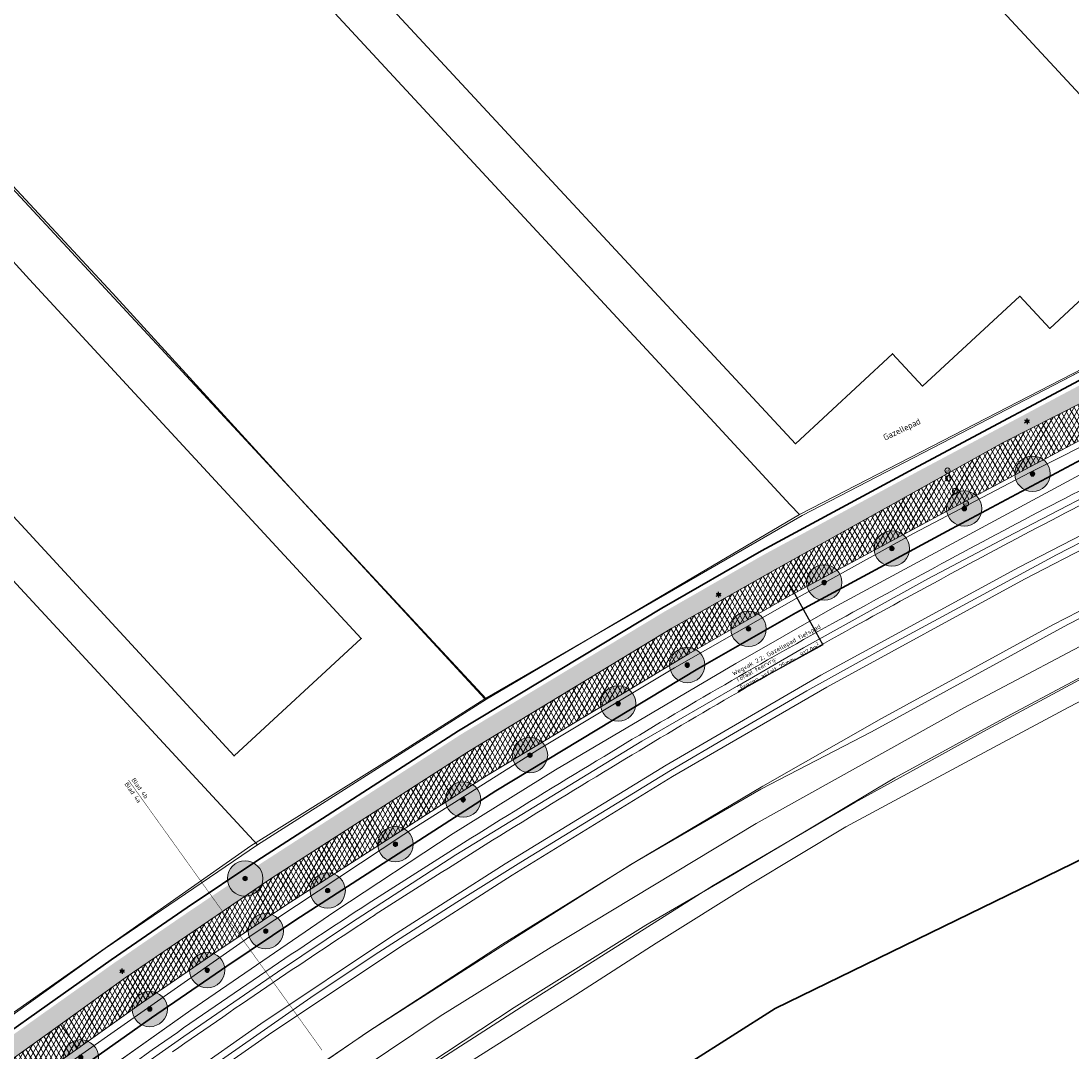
# Model space of a CAD drawing. Header units: millimetres. Extents: x 162876 to 168130, y 402614 to 405602.
# Tile 28 of 256: x 164246 to 164365, y 403317 to 403433. Entities that reach past the tile are written whole.
import ezdxf
from ezdxf import colors
from ezdxf.entities.mleader import LeaderData, LeaderLine
from ezdxf.enums import TextEntityAlignment as Align
from ezdxf.math import Vec2, Vec3

# ---------------------------------------------------------------- set-up
doc = ezdxf.new("R2010")
doc.units = ezdxf.units.MM
doc.linetypes.add('X-CA190022.004-UO-TXT_Tekst 1op200_v0.1$0$AL-TEKENBLADGRENS', pattern=[11.5, 2.5, -1.5, 1, -1.5, 1, -1.5, 2.5])
for name, color, linetype, lineweight in [('X-CA190022.004-UO-BGT_Ondergrond$0$GE_201_SHDHek_Lijn_GEM', 253, 'X-CA190022.004-UO-BGT_Ondergrond$0$Hekwerk', 9), ('X-CA190022.004-UO-BGT_Ondergrond$0$GE_244_Taludlijn_Lijn_GEM', 253, 'Continuous', 9), ('X-CA190022.004-UO-BGT_Ondergrond$0$GE_251_SPRTrein_as_Lijn_GEM', 253, 'Continuous', 9), ('X-CA190022.004-UO-BGT_Ondergrond$0$GE_316_WGDFietspad_Vlak_GEM', 253, 'Continuous', 9), ('X-CA190022.004-UO-BGT_Ondergrond$0$GE_367_OWGBerm_groenvoorziening_grasenk_GEM', 253, 'Continuous', 9), ('X-CA190022.004-UO-BGT_Ondergrond$0$GE_401_OTDErf_Vlak_GEM', 253, 'Continuous', 9), ('X-CA190022.004-UO-BGT_Ondergrond$0$GE_421_OTDHalfverhard_gravel_Vlak_GEM', 253, 'Continuous', 9), ('X-CA190022.004-UO-BGT_Ondergrond$0$GE_504_WTDWaterloop_sloot_Vlak_GEM', 253, 'Continuous', 9), ('X-CA190022.004-UO-BGT_Ondergrond$0$GE_541_OWTOever_slootkant_Vlak_GEM', 253, 'Continuous', 9), ('X-CA190022.004-UO-BGT_Ondergrond$0$GE_601_PNDgrondvlakpand_Vlak_MV_GEM', 34, 'Continuous', 35), ('X-CA190022.004-UO-BGT_Ondergrond$0$GE_861_PALLichtmast_Punt_GEM', 202, 'Continuous', 25), ('X-CA190022.004-UO-GZM_Werkgrens$0$N-WE-KG-GRENS_SYSTEEMGRENS-G', 7, 'X-CA190022.004-UO-GZM_Werkgrens$0$KG-OG', 35), ('X-CA190022.004-UO-KAD_Percelen$0$B-WE-KG-GRENS_PERCEEL-GV', 150, 'Continuous', 9), ('X-CA190022.004-UO-OPB_Opbreek_v0.1$0$B-WE-VW-AFSLUITPAAL-S', 7, 'Continuous', 25), ('X-CA190022.004-UO-OPB_Opbreek_v0.1$0$X-XX-AL-T25- LEADER ASFALT', 7, 'Continuous', 25), ('X-CA190022.004-UO-TXT_Tekst 1op200_v0.1$0$BLADEN', 7, 'Continuous', 25), ('X-CA190022.004-UO-TXT_Tekst 1op200_v0.1$0$X-XX-AL-T35', 7, 'Continuous', 35), ('X-CA190022.004-UO-TXT_Tekst 1op200_v0.1$0$X-XX-AL-TEKENBLADGRENS-G', 7, 'X-CA190022.004-UO-TXT_Tekst 1op200_v0.1$0$AL-TEKENBLADGRENS', 35)]:
    doc.layers.add(name, color=color, linetype=linetype, lineweight=lineweight)
doc.layers.add('X-CA190022.004-UO-DWM_Beplanting_v0.1$0$B-WE-GR-BOOM-S AFKOMSTIG UIT BOMENBESTAND GEMEENTE', color=252, linetype='Continuous')
doc.layers.add('X-CA190022.004-UO-OPB_Opbreek_v0.1$0$V-WE-GR-GRAS-V', color=7, linetype='Continuous', lineweight=18, true_color=0x67a552, transparency=0.5)
doc.layers.add('X-CA190022.004-UO-OPB_Opbreek_v0.1$0$V-WE-VH-VERHARDING_ASFALT-A-200 DEKLAAG FREZEN', color=32, linetype='Continuous', lineweight=18, transparency=0.5)
doc.styles.add('X-CA190022.004-UO-BGT_Ondergrond$0$NLCS-ISO', font='NLCS-ISO.ttf')
doc.styles.add('X-CA190022.004-UO-OPB_Opbreek_v0.1$0$NLCS-ISO', font='NLCS-ISO.ttf')
doc.styles.add('X-CA190022.004-UO-OPB_Opbreek_v0.1$0$NLCS-ISO-M200-T25', font='NLCS-ISO.ttf', dxfattribs={"height": 0.5})
doc.styles.add('X-CA190022.004-UO-TXT_Tekst 1op200_v0.1$0$NLCS-ISO-M200-T25', font='NLCS-ISO.ttf', dxfattribs={"height": 0.5})
doc.styles.add('X-CA190022.004-UO-TXT_Tekst 1op200_v0.1$0$NLCS-ISO-M200-T35', font='NLCS-ISO.ttf', dxfattribs={"height": 0.7})
doc.linetypes.add('X-CA190022.004-UO-BGT_Ondergrond$0$Hekwerk', pattern='A,5,-1.5,[2,dgnlstyle-Veghel.shx,S=0.007937,R=0,X=0,Y=0],-1.5', length=8)
doc.linetypes.add('X-CA190022.004-UO-GZM_Werkgrens$0$KG-OG', pattern='A,5.5,-1.5,[2,NLCS.SHX,S=0.5,R=0,X=0,Y=0],-1.5', length=8.5)

# ---------------------------------------------------------------- blocks, each defined once
blk = doc.blocks.new('X-CA190022.004-UO-OPB_Opbreek_v0.1$0$SVW-AFSLUITPAAL-SO')
at = {"lineweight": 18}
blk.add_circle((0, 0), 1.5, dxfattribs=at)
at = {"lineweight": 18, "style": 'X-CA190022.004-UO-OPB_Opbreek_v0.1$0$NLCS-ISO'}
blk.add_text('af', height=1.8, dxfattribs=at).set_placement((0, 0), align=Align.MIDDLE_CENTER)
blk = doc.blocks.new('X-CA190022.004-UO-BGT_Ondergrond$0$N-SIE-WEG_LICHTMAST-SO')
h = blk.add_hatch(color=256)
h.paths.add_polyline_path([(1.16, 0.5, 0.658505), (-1.16, 0.5)])
h.paths.add_polyline_path([(-1.16, -0.5, 0.658505), (1.16, -0.5)])
at = {"flags": 128}
for points in [[(-2.19, 1.27), (-1.1, 0.63)], [(-1.16, 0.5), (1.16, 0.5)], [(0, 1.27), (0, 2.53)], [(1.1, 0.63), (2.19, 1.27)], [(-2.19, -1.27), (-1.1, -0.63)], [(-1.16, -0.5), (1.16, -0.5)], [(0, -1.27), (0, -2.53)], [(2.19, -1.27), (1.1, -0.63)]]:
    blk.add_lwpolyline(points, dxfattribs=at)
at = {"ltscale": 0.5}
blk.add_circle((0, 0), 1.27, dxfattribs=at)
at = {"style": 'X-CA190022.004-UO-BGT_Ondergrond$0$NLCS-ISO'}
blk.add_attdef('TYPE', text='', height=1.8, dxfattribs=at).set_placement((0, 2.53), align=Align.BOTTOM_CENTER)
blk = doc.blocks.new('X-CA190022.004-UO-BGT_Ondergrond$0$IMGEOLichtmastpaal')
at = {"xscale": 5, "yscale": 5, "zscale": 5}
blk.add_blockref('X-CA190022.004-UO-BGT_Ondergrond$0$N-SIE-WEG_LICHTMAST-SO', (0, 6.4), dxfattribs=at)
blk = doc.blocks.new('X-CA190022.004-UO-DWM_Beplanting_v0.1$0$SGR-BOOM_01-SO')
at = {"linetype": 'ByBlock', "lineweight": 18}
h = blk.add_hatch(color=0, dxfattribs=at)
h.dxf.hatch_style = 1
edge = h.paths.add_edge_path()
edge.add_arc((0, 0), 0.25, 0, 360)
at = {"color": 0, "linetype": 'ByBlock', "lineweight": 18}
for radius in [2, 0.25]:
    blk.add_circle((0, 0), radius, dxfattribs=at)
blk = doc.blocks.new('X-CA190022.004-UO-DWM_Beplanting_v0.1$0$IMGEOBoom')
at = {"transparency": 33554457}
h = blk.add_hatch(color=256, dxfattribs=at)
h.dxf.hatch_style = 1
edge = h.paths.add_edge_path()
edge.add_arc((0, 0), 100, 0, 360)
edge = h.paths.add_edge_path(flags=17)
edge.add_arc((0, 0), 12.5, 0, 360)
h = blk.add_hatch()
h.set_pattern_fill('ANGLE', color=256)
h.set_pattern_definition([(0, (0, 0), (0, 6.985), [5.08, -1.905]), (90, (0, 0), (-6.985, 4e-16), [5.08, -1.905])])
edge = h.paths.add_edge_path(flags=17)
edge.add_arc((0, 0), 12.5, 0, 360)
at = {"xscale": 50, "yscale": 50, "zscale": 50}
blk.add_blockref('X-CA190022.004-UO-DWM_Beplanting_v0.1$0$SGR-BOOM_01-SO', (0, 0), dxfattribs=at)

msp = doc.modelspace()

# ---------------------------------------------------------------- hatches: boundary and pattern name
at = {"layer": 'X-CA190022.004-UO-OPB_Opbreek_v0.1$0$V-WE-GR-GRAS-V'}
h = msp.add_hatch(color=256, dxfattribs=at)
h.dxf.hatch_style = 1
edge = h.paths.add_edge_path()
edge.add_line((164198.494, 403282.633), (164199.761, 403281.076))
edge.add_line((164199.761, 403281.076), (164215.89, 403293.75))
edge.add_line((164215.89, 403293.75), (164233.83, 403307.49))
edge.add_line((164233.83, 403307.49), (164241.48, 403312.985))
edge.add_line((164241.48, 403312.985), (164250.861, 403319.723))
edge.add_line((164250.861, 403319.723), (164258.18, 403324.98))
edge.add_line((164258.18, 403324.98), (164274.64, 403336.2))
edge.add_line((164274.64, 403336.2), (164297.05, 403350.58))
edge.add_line((164297.05, 403350.58), (164320.04, 403364.53))
edge.add_line((164320.04, 403364.53), (164331.41, 403371.01))
edge.add_line((164331.41, 403371.01), (164357.53, 403385.53))
edge.add_line((164357.53, 403385.53), (164366.62, 403390.14))
edge.add_line((164366.62, 403390.14), (164389.014, 403401.122))
edge.add_line((164389.014, 403401.122), (164392.63, 403402.895))
edge.add_line((164392.63, 403402.895), (164397.33, 403405.2))
edge.add_line((164397.33, 403405.2), (164445.43, 403428.64))
edge.add_line((164445.43, 403428.64), (164451.991, 403431.556))
edge.add_line((164451.991, 403431.556), (164460.333, 403435.32))
edge.add_line((164460.333, 403435.32), (164469.683, 403439.613))
edge.add_line((164469.683, 403439.613), (164469.616, 403439.778))
edge.add_line((164469.616, 403439.778), (164470.109, 403439.979))
edge.add_arc((164469.788, 403440.766), 0.85, 292.20692, 423.33687)
edge.add_arc((164467.533, 403436.303), 5.85, 63.21206, 115.37669)
edge.add_line((164465.025, 403441.589), (164464.623, 403441.398))
edge.add_line((164464.623, 403441.398), (164465.583, 403439.374))
edge.add_line((164465.583, 403439.374), (164433.189, 403424.212))
edge.add_arc((164443.54, 403385.949), 39.638, 105.1369, 116.32201)
edge.add_line((164425.964, 403421.477), (164425.967, 403421.472))
edge.add_line((164425.967, 403421.472), (164396.651, 403407.199))
edge.add_line((164396.651, 403407.199), (164370.322, 403394.225))
edge.add_line((164370.322, 403394.225), (164348.121, 403382.407))
edge.add_line((164348.121, 403382.407), (164330.425, 403372.846))
edge.add_line((164330.425, 403372.846), (164319.162, 403366.391))
edge.add_line((164319.162, 403366.391), (164296.168, 403352.517))
edge.add_line((164296.168, 403352.517), (164273.361, 403337.807))
edge.add_line((164273.361, 403337.807), (164265.474, 403332.533))
edge.add_line((164265.474, 403332.533), (164256.88, 403326.629))
edge.add_line((164256.88, 403326.629), (164249.633, 403321.48))
edge.add_line((164249.633, 403321.48), (164244.343, 403317.721))
edge.add_line((164244.343, 403317.721), (164240.156, 403314.657))
edge.add_line((164240.156, 403314.657), (164232.707, 403309.203))
edge.add_line((164232.707, 403309.203), (164214.782, 403295.659))
edge.add_line((164214.782, 403295.659), (164201.6, 403285.197))
edge.add_arc((164265.938, 403204.125), 103.5, 128.43539, 130.66509)
at = {"layer": 'X-CA190022.004-UO-OPB_Opbreek_v0.1$0$V-WE-VH-VERHARDING_ASFALT-A-200 DEKLAAG FREZEN'}
h = msp.add_hatch(dxfattribs=at)
h.set_pattern_fill('AVH-ASFALT', color=256, scale=0.5, pattern_type=2)
h.set_pattern_definition([(60, (0, 0), (-0.4330127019, 0.25), []), (120, (0, 0), (-0.4330127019, -0.25), [])])
h.paths.add_polyline_path([(164260.03, 403322.12), (164268.56, 403327.98), (164276.38, 403333.21), (164299.08, 403347.85), (164321.95, 403361.65), (164333.1, 403368.04), (164350.72, 403377.56), (164372.83, 403389.33), (164399.07, 403402.26), (164428.392, 403416.535), (164426.876, 403419.598), (164397.33, 403405.2), (164392.63, 403402.895), (164389.014, 403401.122), (164366.62, 403390.14), (164357.53, 403385.53), (164331.41, 403371.01), (164320.04, 403364.53), (164297.05, 403350.58), (164274.64, 403336.2), (164258.18, 403324.98), (164250.861, 403319.723), (164241.48, 403312.985), (164233.83, 403307.49), (164215.89, 403293.75), (164199.772, 403281.084), (164199.761, 403281.075), (164201.916, 403278.427), (164218.15, 403291.31), (164235.99, 403304.79), (164243.405, 403310.219), (164247.56, 403313.26), (164252.819, 403316.997)])

# ---------------------------------------------------------------- linework, layer by layer
at = {"layer": 'X-CA190022.004-UO-BGT_Ondergrond$0$GE_201_SHDHek_Lijn_GEM'}
for p, q in [((164256.764, 403402.439), (164244.941, 403415.139)), ((164387.358, 403404.682), (164364.293, 403392.58)), ((164278.484, 403378.666), (164256.764, 403402.439)), ((164364.293, 403392.58), (164334.793, 403377.305)), ((164298.889, 403356.556), (164278.484, 403378.666)), ((164288.143, 403349.736), (164298.889, 403356.556)), ((164272.398, 403339.903), (164288.143, 403349.736)), ((164245.67, 403321.126), (164272.398, 403339.903))]:
    msp.add_line(p, q, dxfattribs=at)
at = {"layer": 'X-CA190022.004-UO-BGT_Ondergrond$0$GE_244_Taludlijn_Lijn_GEM'}
for p, q in [((164366.676, 403382.161), (164338.225, 403366.811)), ((164306.875, 403348.529), (164295.285, 403341.33)), ((164295.285, 403341.33), (164281.893, 403332.496)), ((164281.893, 403332.496), (164265.634, 403321.347)), ((164265.634, 403321.347), (164239.848, 403303.124))]:
    msp.add_line(p, q, dxfattribs=at)
at = {"layer": 'X-CA190022.004-UO-BGT_Ondergrond$0$GE_251_SPRTrein_as_Lijn_GEM'}
for p, q in [((164357.934, 403374.849), (164376.138, 403384.314)), ((164375.07, 403379.6), (164359.26, 403371.41)), ((164359.94, 403370.09), (164375.73, 403378.27)), ((164363.56, 403372.856), (164371.252, 403376.822)), ((164349.002, 403370.113), (164357.934, 403374.849)), ((164343.685, 403362.105), (164363.56, 403372.856)), ((164295.616, 403338.914), (164316.649, 403351.747)), ((164319.39, 403349.06), (164301.18, 403337.9)), ((164301.96, 403336.61), (164320.13, 403347.75)), ((164302.964, 403338.077), (164319.9, 403348.447)), ((164283.683, 403331.18), (164295.616, 403338.914)), ((164295.715, 403333.542), (164302.964, 403338.077)), ((164301.18, 403337.9), (164288.43, 403329.73)), ((164289.26, 403328.47), (164301.96, 403336.61)), ((164286.341, 403327.536), (164295.715, 403333.542)), ((164275.421, 403325.645), (164283.683, 403331.18)), ((164288.43, 403329.73), (164273.52, 403319.77)), ((164274.39, 403318.54), (164289.26, 403328.47)), ((164279.194, 403322.746), (164286.341, 403327.536)), ((164264.832, 403318.366), (164275.421, 403325.645)), ((164247.133, 403300.457), (164279.194, 403322.746)), ((164273.52, 403319.77), (164251.18, 403304.15)), ((164251.313, 403308.883), (164264.832, 403318.366)), ((164252.35, 403303.12), (164274.39, 403318.54))]:
    msp.add_line(p, q, dxfattribs=at)
for centre, radius, start, end in [((164925.145, 402292.772), 1222.583, 116.079785, 117.371885), ((164901.043, 402352.322), 1158.634, 117.667392, 119.063343), ((164862.782, 402437.699), 1065.514, 121.102661, 122.794191), ((164723.767, 402661.184), 802.365, 123.093076, 125.076592), ((165238.411, 401924.296), 1701.175, 124.999434, 125.930946)]:
    msp.add_arc(centre, radius, start, end, dxfattribs=at)
at = {"layer": 'X-CA190022.004-UO-BGT_Ondergrond$0$GE_251_SPRTrein_as_Lijn_GEM', "extrusion": (0, 0, -1)}
for centre, radius, start, end in [((-164921.519, 402299.91), 1213.078, 62.625398, 63.926335), ((-164901.935, 402350.657), 1159.024, 60.93806, 62.331573), ((-164862.024, 402438.906), 1062.589, 57.205161, 58.898924), ((-164723.438, 402661.642), 800.301, 54.923748, 56.908468)]:
    msp.add_arc(centre, radius, start, end, dxfattribs=at)
at = {"layer": 'X-CA190022.004-UO-BGT_Ondergrond$0$GE_316_WGDFietspad_Vlak_GEM', "flags": 128}
msp.add_lwpolyline([(164252.819, 403316.997), (164247.56, 403313.26), (164243.405, 403310.219), (164241.48, 403312.985), (164250.861, 403319.723), (164252.819, 403316.997)], dxfattribs=at)
at = {"layer": 'X-CA190022.004-UO-BGT_Ondergrond$0$GE_401_OTDErf_Vlak_GEM', "flags": 128}
for points in [[(164324.941, 403472.921), (164328.248, 403469.259), (164326.527, 403467.702), (164377.823, 403412.386)], [(164377.823, 403412.386), (164362.8, 403398.461), (164359.407, 403402.101), (164348.416, 403391.933), (164345.006, 403395.58), (164334.018, 403385.402), (164286.097, 403437.089), (164297.464, 403447.604), (164300.856, 403443.981), (164309.119, 403451.645), (164306.521, 403454.412), (164307.826, 403458.598), (164306.585, 403458.988), (164306.434, 403458.565)], [(164234.797, 403425.741), (164244.941, 403415.139), (164256.764, 403402.439), (164278.484, 403378.666), (164298.889, 403356.556), (164288.143, 403349.736), (164272.398, 403339.903), (164245.67, 403321.126), (164235.52, 403313.512), (164231.111, 403310.634), (164211.087, 403295.268), (164194.84, 403282.196), (164179.494, 403270.177)], [(164232.991, 403390.759), (164229.571, 403394.407), (164229.897, 403394.712), (164224.293, 403400.893), (164233.112, 403408.986), (164238.72, 403402.863), (164243.966, 403407.679), (164247.347, 403403.995), (164284.898, 403363.374), (164270.508, 403350.09), (164232.991, 403390.759)]]:
    msp.add_lwpolyline(points, dxfattribs=at)
at = {"layer": 'X-CA190022.004-UO-BGT_Ondergrond$0$GE_601_PNDgrondvlakpand_Vlak_MV_GEM', "flags": 128}
for points in [[(164324.941, 403472.921), (164328.248, 403469.259), (164326.527, 403467.702), (164377.823, 403412.386), (164362.8, 403398.461), (164359.407, 403402.101), (164348.416, 403391.933), (164345.006, 403395.58), (164334.018, 403385.402), (164286.097, 403437.089), (164297.464, 403447.604), (164300.856, 403443.981), (164309.119, 403451.645), (164306.521, 403454.412), (164307.826, 403458.598), (164306.585, 403458.988), (164306.434, 403458.565)], [(164247.347, 403403.995), (164284.898, 403363.374), (164270.508, 403350.09), (164232.991, 403390.759), (164229.571, 403394.407), (164229.897, 403394.712), (164224.293, 403400.893), (164233.112, 403408.986), (164238.72, 403402.863), (164243.966, 403407.679), (164247.347, 403403.995)]]:
    msp.add_lwpolyline(points, dxfattribs=at)
at = {"layer": 'X-CA190022.004-UO-KAD_Percelen$0$B-WE-KG-GRENS_PERCEEL-GV', "flags": 128}
for points in [[(164311.58, 403496.822), (164264.282, 403453.13), (164282.37, 403433.616), (164324.83, 403387.806), (164333.442, 403378.516), (164334.483, 403377.392), (164337.189, 403378.787), (164393.545, 403407.844), (164388.35, 403413.494), (164373.258, 403429.906), (164359.209, 403445.155), (164345.484, 403460.052), (164342.041, 403463.786)], [(164282.069, 403374.792), (164273.326, 403384.211), (164234.727, 403425.796), (164212.653, 403405.463), (164234.809, 403381.503), (164243.593, 403372.003), (164245.885, 403369.524), (164273.154, 403340.046), (164299.052, 403356.496)]]:
    msp.add_lwpolyline(points, close=True, dxfattribs=at)
msp.add_lwpolyline([(164178.172, 403269.146), (164211.161, 403295.172), (164213.433, 403296.956), (164231.526, 403310.793), (164233.7, 403312.125), (164245.795, 403321.035), (164255.91, 403328.301), (164273.154, 403340.046), (164245.885, 403369.524), (164243.593, 403372.003), (164234.809, 403381.503), (164212.653, 403405.463), (164190.554, 403385.054), (164182.753, 403377.839)], dxfattribs=at)
at = {"layer": 'X-CA190022.004-UO-TXT_Tekst 1op200_v0.1$0$X-XX-AL-TEKENBLADGRENS-G', "const_width": 0.05, "flags": 128}
msp.add_lwpolyline([(164258.562, 403347.349), (164280.452, 403316.813)], dxfattribs=at)

# ---------------------------------------------------------------- block references
at = {"layer": 'X-CA190022.004-UO-BGT_Ondergrond$0$GE_861_PALLichtmast_Punt_GEM', "xscale": 0.025, "yscale": 0.025, "zscale": 0.025}
for p in [(164360.224, 403387.786), (164325.333, 403368.178), (164257.839, 403325.58)]:
    msp.add_blockref('X-CA190022.004-UO-BGT_Ondergrond$0$IMGEOLichtmastpaal', p, dxfattribs=at)
at = {"layer": 'X-CA190022.004-UO-DWM_Beplanting_v0.1$0$B-WE-GR-BOOM-S AFKOMSTIG UIT BOMENBESTAND GEMEENTE', "xscale": 0.02, "yscale": 0.02, "zscale": 0.02}
for p in [(164360.847, 403382.005), (164353.13, 403378.067), (164344.94, 403373.552), (164321.787, 403360.375), (164313.965, 403356.017), (164303.99, 403350.19), (164296.43, 403345.15), (164288.765, 403340.11), (164271.755, 403336.225), (164281.1, 403334.86), (164274.091, 403330.279), (164267.476, 403325.869), (164260.966, 403321.459), (164253.159, 403315.995)]:
    msp.add_blockref('X-CA190022.004-UO-DWM_Beplanting_v0.1$0$IMGEOBoom', p, dxfattribs=at)
at = {"layer": 'X-CA190022.004-UO-OPB_Opbreek_v0.1$0$B-WE-VW-AFSLUITPAAL-S', "xscale": 0.2, "yscale": 0.2, "zscale": 0.2}
for p in [(164351.228, 403382.368), (164351.308, 403381.497), (164352.083, 403380.072), (164353.31, 403378.633)]:
    msp.add_blockref('X-CA190022.004-UO-OPB_Opbreek_v0.1$0$SVW-AFSLUITPAAL-SO', p, dxfattribs=at)

# ---------------------------------------------------------------- texts
at = {"layer": 'X-CA190022.004-UO-TXT_Tekst 1op200_v0.1$0$BLADEN', "char_height": 0.5, "attachment_point": 4, "rotation": 305.63552, "style": 'X-CA190022.004-UO-TXT_Tekst 1op200_v0.1$0$NLCS-ISO-M200-T25'}
for s, width, insert in [('Blad 4b', 2.34944, (164259.081, 403347.524)), ('Blad 4a', 2.36936, (164258.285, 403347.037))]:
    msp.add_mtext_dynamic_manual_height_columns(s, width=width, gutter_width=8.75, heights=[0], dxfattribs=dict(at, insert=insert))
at = {"layer": 'X-CA190022.004-UO-TXT_Tekst 1op200_v0.1$0$X-XX-AL-T35', "insert": (164343.862, 403386.394), "char_height": 0.7, "attachment_point": 1, "rotation": 25.42659, "style": 'X-CA190022.004-UO-TXT_Tekst 1op200_v0.1$0$NLCS-ISO-M200-T35'}
msp.add_mtext_dynamic_manual_height_columns('Gazellepad', width=25.88353, gutter_width=8.75, heights=[0], dxfattribs=at)

# ---------------------------------------------------------------- next in the draw order: leaders
at = {"layer": 'X-CA190022.004-UO-OPB_Opbreek_v0.1$0$X-XX-AL-T25- LEADER ASFALT'}
ml = msp.add_multileader_mtext('Standard', dxfattribs=at)
ml.set_content('\\A1;Wegvak 2.2; Gazellepad fietspad\\PTotaal teervrij:\\PFrezen asfalt 25mm:  917.0m{\\H0.7x;\\S2^ ;}', color=256, style='X-CA190022.004-UO-OPB_Opbreek_v0.1$0$NLCS-ISO-M200-T25')
ml.set_leader_properties(color=256, linetype='ByLayer', lineweight=-1)
ml.build(insert=Vec2(0, 0))
ml.multileader.update_dxf_attribs({"text_left_attachment_type": 5, "text_right_attachment_type": 5, "dogleg_length": 0.5, "arrow_head_size": 0.5})
ctx = ml.context
ctx.base_point, ctx.char_height, ctx.arrow_head_size, ctx.landing_gap_size, ctx.plane_origin, ctx.plane_x_axis, ctx.plane_y_axis = Vec3(164327.72, 403357.503), 0.5, 0.5, 0.18, Vec3(164281.443, 403388.957), Vec3(0.8763907, 0.4816007), Vec3(-0.4816007, 0.8763907)
ctx.left_attachment, ctx.right_attachment = 5, 5
notes = []
notes.append((ctx, [(1, (1, 1, 0), (164337.128, 403362.673), (-0.8763907, -0.4816007), 0.5, [(0, [(164333.249, 403369.652)], 0, [])])]))
ctx.mtext.insert, ctx.mtext.text_direction, ctx.mtext.rotation, ctx.mtext.flow_direction = Vec3(164326.786, 403359.576), Vec3(0.8763907, 0.4816007), 0.5024803, 5
ctx.mtext.has_bg_fill, ctx.mtext.bg_color, ctx.mtext.bg_scale_factor, ctx.mtext.bg_transparency, ctx.mtext.use_window_bg_color = 1, -1027028792, 1.5, 0, 1
for ctx, leaders in notes:
    for number, flags, end, landing, length, lines in leaders:
        leader = LeaderData()
        leader.index, (leader.has_last_leader_line, leader.has_dogleg_vector, leader.attachment_direction) = number, flags
        leader.last_leader_point, leader.dogleg_vector, leader.dogleg_length = Vec3(end), Vec3(landing), length
        for number, points, colour, breaks in lines:
            line = LeaderLine()
            line.index, line.vertices, line.color, line.breaks = number, Vec3.list(points), colors.encode_raw_color(colour), breaks
            leader.lines.append(line)
        ctx.leaders.append(leader)

# ---------------------------------------------------------------- next in the draw order: linework, layer by layer
at = {"layer": 'X-CA190022.004-UO-BGT_Ondergrond$0$GE_201_SHDHek_Lijn_GEM'}
msp.add_line((164298.889, 403356.556), (164334.793, 403377.305), dxfattribs=at)
at = {"layer": 'X-CA190022.004-UO-BGT_Ondergrond$0$GE_244_Taludlijn_Lijn_GEM'}
for p, q in [((164338.225, 403366.811), (164327.291, 403360.547)), ((164327.291, 403360.547), (164306.875, 403348.529))]:
    msp.add_line(p, q, dxfattribs=at)
at = {"layer": 'X-CA190022.004-UO-BGT_Ondergrond$0$GE_251_SPRTrein_as_Lijn_GEM'}
for p, q in [((164359.26, 403371.41), (164336.9, 403359.22)), ((164334.917, 403362.328), (164349.002, 403370.113)), ((164337.59, 403357.87), (164359.94, 403370.09)), ((164316.649, 403351.747), (164334.917, 403362.328)), ((164335.298, 403357.438), (164343.685, 403362.105)), ((164336.9, 403359.22), (164319.39, 403349.06)), ((164320.13, 403347.75), (164337.59, 403357.87)), ((164326.564, 403352.38), (164335.298, 403357.438)), ((164319.9, 403348.447), (164326.564, 403352.38))]:
    msp.add_line(p, q, dxfattribs=at)
msp.add_arc((164694.206, 402723.167), 734.01, 119.012989, 121.346459, dxfattribs=at)
at = {"layer": 'X-CA190022.004-UO-BGT_Ondergrond$0$GE_251_SPRTrein_as_Lijn_GEM', "extrusion": (0, 0, -1)}
msp.add_arc((-164694.789, 402722.208), 733.63, 58.653387, 60.983588, dxfattribs=at)
at = {"layer": 'X-CA190022.004-UO-BGT_Ondergrond$0$GE_316_WGDFietspad_Vlak_GEM', "flags": 128}
msp.add_lwpolyline([(164372.83, 403389.33), (164350.72, 403377.56), (164333.1, 403368.04), (164321.95, 403361.65), (164299.08, 403347.85), (164276.38, 403333.21), (164268.56, 403327.98), (164260.03, 403322.12), (164252.819, 403316.997), (164250.861, 403319.723), (164258.18, 403324.98), (164274.64, 403336.2), (164297.05, 403350.58), (164320.04, 403364.53), (164331.41, 403371.01), (164357.53, 403385.53), (164366.62, 403390.14)], dxfattribs=at)
at = {"layer": 'X-CA190022.004-UO-BGT_Ondergrond$0$GE_367_OWGBerm_groenvoorziening_grasenk_GEM', "flags": 128}
for points in [[(164179.494, 403270.177), (164194.84, 403282.196), (164211.087, 403295.268), (164231.111, 403310.634), (164235.52, 403313.512), (164245.67, 403321.126), (164272.398, 403339.903), (164288.143, 403349.736), (164298.889, 403356.556), (164334.793, 403377.305), (164364.293, 403392.58), (164387.358, 403404.682), (164390.724, 403406.448), (164393.105, 403407.697), (164407.616, 403414.349), (164425.803, 403423.104), (164434.433, 403427.217), (164453.635, 403436.286), (164460.737, 403439.749), (164463.143, 403440.873), (164465.039, 403441.76)], [(164136.762, 403226.328), (164137.681, 403227.058), (164154.717, 403240.595), (164179.581, 403260.655), (164183.17, 403263.55), (164218.15, 403291.31), (164235.99, 403304.79), (164243.405, 403310.219), (164247.56, 403313.26), (164252.819, 403316.997), (164260.03, 403322.12), (164268.56, 403327.98), (164276.38, 403333.21), (164299.08, 403347.85), (164321.95, 403361.65), (164333.1, 403368.04), (164350.72, 403377.56), (164372.83, 403389.33), (164399.07, 403402.26), (164446.97, 403425.58), (164458.26, 403430.62), (164461.749, 403432.244), (164473.316, 403437.484)], [(164453.447, 403426.482), (164418.343, 403407.883), (164405.774, 403401.616), (164393.255, 403395.423), (164379.112, 403388.334), (164366.676, 403382.161), (164338.225, 403366.811), (164327.291, 403360.547), (164306.875, 403348.529), (164295.285, 403341.33), (164281.893, 403332.496), (164265.634, 403321.347), (164239.848, 403303.124), (164224.258, 403291.345), (164208.266, 403279.037), (164194.822, 403268.535), (164179.256, 403255.889), (164165.951, 403244.025), (164160.088, 403238.658), (164155.081, 403234.074), (164150.561, 403230.11), (164146.709, 403226.642), (164139.364, 403219.716), (164136.597, 403223.292)], [(164389.014, 403401.122), (164366.62, 403390.14), (164357.53, 403385.53), (164331.41, 403371.01), (164320.04, 403364.53), (164297.05, 403350.58), (164274.64, 403336.2), (164258.18, 403324.98), (164250.861, 403319.723), (164241.48, 403312.985), (164233.83, 403307.49), (164215.89, 403293.75), (164180.78, 403266.16), (164177.34, 403263.403), (164135.461, 403229.835)]]:
    msp.add_lwpolyline(points, dxfattribs=at)
at = {"layer": 'X-CA190022.004-UO-BGT_Ondergrond$0$GE_401_OTDErf_Vlak_GEM', "flags": 128}
for points in [[(164387.358, 403404.682), (164364.293, 403392.58), (164334.793, 403377.305), (164298.889, 403356.556), (164278.484, 403378.666), (164256.764, 403402.439), (164244.941, 403415.139), (164234.797, 403425.741), (164264.875, 403453.404)], [(164173.052, 403207.658), (164212.253, 403256.524), (164216.401, 403260.06), (164221.145, 403263.518), (164227.015, 403267.798), (164227.888, 403268.434), (164227.882, 403268.47), (164227.824, 403268.802), (164228.309, 403268.802), (164236.668, 403275.289), (164249.837, 403284.333), (164271.388, 403298.617), (164297.982, 403315.98), (164309.158, 403323.083), (164318.271, 403328.928), (164328.944, 403335.567), (164339.738, 403342.06), (164352.683, 403349.048), (164364.941, 403355.617), (164377.549, 403362.178)], [(164410.791, 403360.027), (164331.744, 403321.501), (164292.812, 403296.784), (164225.762, 403249.94), (164227.415, 403227.365)]]:
    msp.add_lwpolyline(points, dxfattribs=at)
at = {"layer": 'X-CA190022.004-UO-BGT_Ondergrond$0$GE_421_OTDHalfverhard_gravel_Vlak_GEM', "flags": 128}
for points in [[(164179.256, 403255.889), (164194.822, 403268.535), (164208.266, 403279.037), (164224.258, 403291.345), (164239.848, 403303.124), (164265.634, 403321.347), (164281.893, 403332.496), (164295.285, 403341.33), (164306.875, 403348.529), (164327.291, 403360.547), (164338.225, 403366.811), (164366.676, 403382.161), (164379.112, 403388.334), (164393.255, 403395.423), (164405.774, 403401.616), (164418.343, 403407.883), (164453.447, 403426.482), (164456.675, 403428.038), (164465.477, 403431.918), (164467.948, 403432.656), (164471.335, 403432.326), (164477.915, 403429.509), (164481.182, 403421.899)], [(164404.334, 403384.783), (164384.642, 403375.1), (164364.838, 403364.953), (164342.639, 403352.83), (164330.106, 403346.329), (164315.411, 403337.796), (164302.589, 403329.694), (164285.963, 403319.072), (164259.141, 403300.844), (164240.695, 403287.173), (164226.591, 403277.023), (164223.622, 403274.491), (164224.049, 403271.077), (164224.138, 403270.362), (164225.375, 403268.806), (164226.075, 403268.805), (164227.824, 403268.802), (164227.882, 403268.47), (164227.888, 403268.434), (164227.015, 403267.798), (164221.145, 403263.518), (164216.401, 403260.06), (164212.253, 403256.524), (164173.052, 403207.658)]]:
    msp.add_lwpolyline(points, dxfattribs=at)
at = {"layer": 'X-CA190022.004-UO-BGT_Ondergrond$0$GE_504_WTDWaterloop_sloot_Vlak_GEM', "flags": 128}
msp.add_lwpolyline([(164387.325, 403370.106), (164355.733, 403353.081), (164340.757, 403344.812), (164324.724, 403335.424), (164305.111, 403323.019), (164285.441, 403310.382), (164267.053, 403298.369), (164227.629, 403269.926), (164227.465, 403269.807), (164226.225, 403270.278), (164225.927, 403270.58), (164225.514, 403272.301), (164228.524, 403274.815), (164246.545, 403287.95), (164264.485, 403300.956), (164293.822, 403320.64), (164306.38, 403328.462), (164329.572, 403342.458), (164353.085, 403355.54), (164370.775, 403364.872)], dxfattribs=at)
at = {"layer": 'X-CA190022.004-UO-BGT_Ondergrond$0$GE_541_OWTOever_slootkant_Vlak_GEM', "flags": 128}
for points in [[(164259.141, 403300.844), (164285.963, 403319.072), (164302.589, 403329.694), (164315.411, 403337.796), (164330.106, 403346.329), (164342.639, 403352.83), (164364.838, 403364.953), (164384.642, 403375.1)], [(164370.775, 403364.872), (164353.085, 403355.54), (164329.572, 403342.458), (164306.38, 403328.462), (164293.822, 403320.64), (164264.485, 403300.956), (164246.545, 403287.95), (164228.524, 403274.815), (164225.514, 403272.301), (164225.927, 403270.58), (164226.225, 403270.278), (164227.465, 403269.807), (164227.629, 403269.926), (164267.053, 403298.369), (164285.441, 403310.382), (164305.111, 403323.019), (164324.724, 403335.424), (164340.757, 403344.812), (164355.733, 403353.081), (164387.325, 403370.106)], [(164377.549, 403362.178), (164364.941, 403355.617), (164352.683, 403349.048), (164339.738, 403342.06), (164328.944, 403335.567), (164318.271, 403328.928), (164309.158, 403323.083), (164297.982, 403315.98)]]:
    msp.add_lwpolyline(points, dxfattribs=at)
at = {"layer": 'X-CA190022.004-UO-BGT_Ondergrond$0$GE_601_PNDgrondvlakpand_Vlak_MV_GEM', "flags": 128}
msp.add_lwpolyline([(164451.064, 403357.976), (164458.98, 403249.35), (164459.34, 403244.36), (164453.748, 403243.95), (164453.34, 403243.92), (164337.868, 403235.458), (164335.639, 403265.866), (164304.86, 403263.604), (164305.46, 403255.426), (164303.66, 403253.318), (164305.028, 403234.668), (164297.717, 403234.125), (164297.797, 403232.527), (164272.587, 403230.678), (164261.787, 403229.886), (164227.415, 403227.365), (164225.762, 403249.94), (164292.812, 403296.784), (164331.744, 403321.501), (164410.791, 403360.027), (164450.697, 403362.962), (164451.064, 403357.976)], dxfattribs=at)
at = {"layer": 'X-CA190022.004-UO-GZM_Werkgrens$0$N-WE-KG-GRENS_SYSTEEMGRENS-G', "ltscale": 0.2, "flags": 128}
msp.add_lwpolyline([(164202.447, 403276.261, -0.0070141), (164204.684, 403278.194), (164207.732, 403280.631), (164216.351, 403287.471), (164219.004, 403289.434), (164219.375, 403289.729), (164237.184, 403303.185), (164244.587, 403308.605), (164248.73, 403311.638), (164253.977, 403315.367), (164261.175, 403320.48), (164269.682, 403326.324), (164277.478, 403331.538), (164300.139, 403346.153), (164322.964, 403359.926), (164334.073, 403366.292), (164351.665, 403375.797), (164373.742, 403387.55), (164399.95, 403400.464), (164429.28, 403414.743), (164430.124, 403415.141), (164430.948, 403415.506), (164431.777, 403415.846), (164432.615, 403416.161), (164433.462, 403416.453), (164434.316, 403416.72), (164435.176, 403416.962), (164436.043, 403417.179), (164436.306, 403417.259, -0.0998207), (164451.982, 403417.179, 0.1310872), (164471.53, 403420.948), (164482.533, 403426.243), (164490.693, 403418.8), (164492.586, 403419.707), (164495.404, 403416.53, -0.0101004), (164498.074, 403413.536), (164499.385, 403412.005), (164502.276, 403408.653), (164509.274, 403412.948), (164511.768, 403416.461), (164509.186, 403420.201, -0.1750361), (164509.321, 403422.135, -0.1801291), (164510.517, 403423.431), (164518.825, 403427.315), (164545.03, 403439.927), (164571.695, 403452.754), (164577.955, 403456.064), (164591.472, 403464.142), (164595.446, 403466.159), (164599.431, 403468.182), (164600.854, 403468.863), (164605.94, 403471.242), (164622.016, 403477.758), (164627.273, 403479.889), (164631.947, 403481.905), (164633.267, 403482.539, 0.0847777), (164642.609, 403485.38), (164759.332, 403541.386), (164770.974, 403544.815), (164773.272, 403545.397), (164787.887, 403542.29), (164789.899, 403542.38), (164793.252, 403543.048), (164800.24, 403546.814), (164803.671, 403549.366), (164804.774, 403550.36), (164806.983, 403547.387), (164807.907, 403546.199), (164811.87, 403549.281), (164810.953, 403550.46), (164809.512, 403552.406), (164808.343, 403553.575), (164810.024, 403555.089), (164807.827, 403558.012), (164809.834, 403559.516, 0.0871986), (164816.707, 403566.833, -0.1361887), (164825.151, 403574.239), (164897.952, 403609.34), (164931.093, 403625.32), (165054.784, 403684.96), (165123.155, 403717.926), (165148.566, 403730.033), (165175.654, 403740.478), (165188.146, 403744.824), (165187.632, 403748.092), (165185.258, 403754.932), (165180.038, 403753.689, 0.0278458), (165177.051, 403752.466), (165119.698, 403725.141), (165051.309, 403692.167), (164927.618, 403632.527), (164894.477, 403616.547), (164821.676, 403581.445, 0.1361887), (164810.016, 403571.218, -0.0871986), (164805.039, 403565.919), (164803.02, 403564.408), (164799.415, 403569.204), (164798.615, 403568.604), (164797.815, 403568.006), (164797.216, 403568.806), (164793.371, 403565.926), (164793.97, 403565.126), (164792.376, 403563.932), (164795.885, 403559.064, -0.2015476), (164780.097, 403554.057, 0.0756556), (164771.169, 403553.982, -0.0097546), (164764.075, 403552.536), (164754.286, 403547.799), (164747.474, 403544.606), (164708.34, 403525.583), (164686.218, 403515.365), (164675.148, 403509.865), (164663.524, 403504.258), (164644.327, 403495.071), (164639.493, 403492.723), (164638.201, 403492.127, -0.2018183), (164621.846, 403491.8, 0.2094979), (164598.58, 403490.973), (164556.157, 403470.566), (164536.299, 403461.008), (164516.318, 403451.408), (164508.232, 403447.512), (164500.187, 403443.642), (164497.203, 403443.008), (164495.09, 403442.274, 0.1307945), (164492.913, 403444.811), (164488.435, 403447.885), (164494.899, 403449.835), (164490.315, 403452.233), (164484.484, 403450.597, -0.0764268), (164479.748, 403454.723), (164478.799, 403455.857), (164474.918, 403452.962), (164457.343, 403473.566), (164451.257, 403468.374), (164465.519, 403451.653, -0.4842969), (164464.817, 403448.113), (164461.416, 403446.394), (164463.893, 403441.77), (164464.916, 403439.614), (164433.017, 403424.683, 0.0516596), (164425.3, 403421.703), (164396.431, 403407.648), (164370.094, 403394.67), (164347.884, 403382.848), (164330.182, 403373.283), (164318.908, 403366.822), (164295.903, 403352.941), (164273.086, 403338.225), (164265.193, 403332.947), (164256.594, 403327.039), (164249.344, 403321.888), (164244.05, 403318.127), (164239.86, 403315.06), (164232.409, 403309.604), (164214.476, 403296.054), (164201.289, 403285.589, 0.0121311), (164197.414, 403282.357)], format="xyb", close=True, dxfattribs=at)
at = {"layer": 'X-CA190022.004-UO-KAD_Percelen$0$B-WE-KG-GRENS_PERCEEL-GV', "flags": 128}
for points in [[(164334.483, 403377.392), (164333.442, 403378.516), (164324.83, 403387.806), (164282.37, 403433.616), (164264.282, 403453.13), (164234.727, 403425.796), (164273.326, 403384.211), (164282.069, 403374.792), (164299.052, 403356.496)], [(164467.899, 403234.987), (164456.621, 403388.359), (164455.852, 403398.81), (164455.428, 403404.573), (164439.548, 403397.62), (164439.743, 403395.067), (164420.417, 403385.713), (164397.764, 403374.75), (164371.136, 403361.559), (164358.377, 403354.762), (164345.274, 403347.596), (164327.091, 403336.771), (164317.093, 403330.96), (164302.186, 403321.636), (164284.985, 403310.301), (164267.784, 403298.445), (164251.857, 403287.067), (164235.818, 403275.048), (164214.13, 403258.511), (164217.745, 403216.986), (164299.737, 403222.886)]]:
    msp.add_lwpolyline(points, close=True, dxfattribs=at)
for points in [[(164393.545, 403407.844), (164337.189, 403378.787), (164334.483, 403377.392), (164299.052, 403356.496), (164273.154, 403340.046), (164255.91, 403328.301), (164245.795, 403321.035), (164233.7, 403312.125), (164231.526, 403310.793), (164213.433, 403296.956), (164211.161, 403295.172), (164178.172, 403269.146)], [(164387.566, 403395.736), (164360.621, 403382.207), (164347.324, 403375.205), (164334.113, 403367.893), (164320.335, 403360.055), (164304.887, 403350.779), (164289.711, 403341.221), (164272.653, 403329.946), (164238.284, 403305.867), (164221.441, 403293.245), (164198.991, 403276.105), (164166.021, 403248.875)], [(164166.021, 403248.875), (164198.991, 403276.105), (164221.441, 403293.245), (164238.284, 403305.867), (164272.653, 403329.946), (164289.711, 403341.221), (164304.887, 403350.779), (164320.335, 403360.055), (164334.113, 403367.893), (164347.324, 403375.205), (164360.621, 403382.207), (164387.566, 403395.736)], [(164172.261, 403232.128), (164231.465, 403280.122), (164239.956, 403286.545), (164266.101, 403305.436), (164285.655, 403318.879), (164300.875, 403328.796), (164316.027, 403338.203), (164330.341, 403346.655), (164343.747, 403354.336), (164363.145, 403364.918), (164374.895, 403370.972)], [(164374.895, 403370.972), (164363.145, 403364.918), (164343.747, 403354.336), (164330.341, 403346.655), (164316.027, 403338.203), (164300.875, 403328.796), (164285.655, 403318.879), (164266.101, 403305.436), (164239.956, 403286.545), (164231.465, 403280.122), (164220.175, 403269.341), (164210.181, 403259.676), (164202.543, 403251.699), (164196.549, 403244.865), (164188.373, 403234.293)], [(164178.848, 403218.754), (164190.129, 403235.878), (164201.383, 403248.159), (164214.13, 403258.511), (164235.818, 403275.048), (164251.857, 403287.067), (164267.784, 403298.445), (164284.985, 403310.301), (164302.186, 403321.636), (164317.093, 403330.96), (164327.091, 403336.771), (164345.274, 403347.596), (164358.377, 403354.762), (164371.136, 403361.559)]]:
    msp.add_lwpolyline(points, dxfattribs=at)

# ---------------------------------------------------------------- next in the draw order: block references
at = {"layer": 'X-CA190022.004-UO-DWM_Beplanting_v0.1$0$B-WE-GR-BOOM-S AFKOMSTIG UIT BOMENBESTAND GEMEENTE', "xscale": 0.02, "yscale": 0.02, "zscale": 0.02}
for p in [(164337.275, 403369.72), (164328.717, 403364.47)]:
    msp.add_blockref('X-CA190022.004-UO-DWM_Beplanting_v0.1$0$IMGEOBoom', p, dxfattribs=at)

doc.saveas('drawing.dxf')
